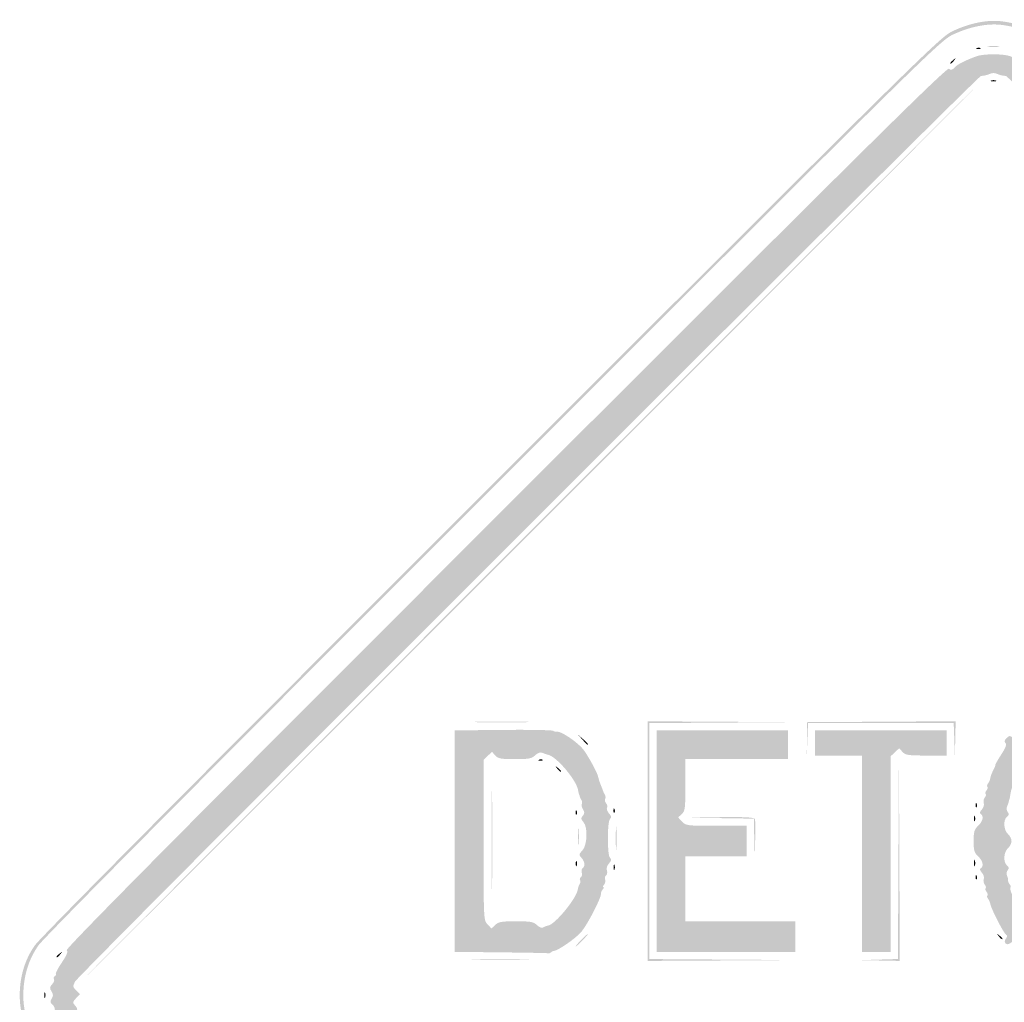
# Model space of a CAD drawing. Header units: inches. Extents: x -25.4 to 25.5, y -25.8 to 25.5.
# Tile 3 of 4: x -25.4 to 0.3, y -0.2 to 25.5. Entities that reach past the tile are written whole.
import ezdxf

# ---------------------------------------------------------------- set-up
doc = ezdxf.new("R2010")
doc.units = ezdxf.units.IN
doc.header["$MEASUREMENT"] = 0

msp = doc.modelspace()

# ---------------------------------------------------------------- hatches: boundary and pattern name
h = msp.add_hatch(color=7)
edge = h.paths.add_edge_path()
edge.add_spline(control_points=[(-0.212, -25.424), (-0.484, -25.386), (-0.873, -25.258), (-1.153, -25.114), (-1.398, -24.988), (-2.986, -23.418), (-13.203, -13.202), (-24.298, -2.108), (-24.98, -1.416), (-25.136, -1.106), (-25.351, -0.677), (-25.431, -0.377), (-25.43, 0), (-25.429, 0.491), (-25.292, 0.939), (-25.031, 1.305), (-24.888, 1.507), (-20.522, 5.905), (-13.097, 13.326), (-1.423, 24.994), (-1.387, 25.03), (-1.035, 25.191), (-0.609, 25.387), (-0.164, 25.475), (0.195, 25.435), (0.636, 25.386), (1.087, 25.212), (1.391, 24.975), (1.848, 24.619), (24.951, 1.466), (25.115, 1.2), (25.265, 0.958), (25.381, 0.578), (25.434, 0.165), (25.475, -0.163), (25.356, -0.682), (25.145, -1.094), (24.98, -1.417), (24.36, -2.046), (13.203, -13.203), (2.14, -24.266), (1.415, -24.98), (1.106, -25.137), (0.677, -25.354), (0.133, -25.472), (-0.212, -25.424)], knot_values=[0, 0, 0, 0, 1, 1, 1, 2, 2, 2, 3, 3, 3, 4, 4, 4, 5, 5, 5, 6, 6, 6, 7, 7, 7, 8, 8, 8, 9, 9, 9, 10, 10, 10, 11, 11, 11, 12, 12, 12, 13, 13, 13, 14, 14, 14, 15, 15, 15, 15], degree=3, periodic=0)
edge = h.paths.add_edge_path(flags=0)
edge.add_spline(control_points=[(0.541, -25.26), (0.671, -25.232), (0.925, -25.134), (1.106, -25.043), (1.415, -24.886), (2.137, -24.174), (13.156, -13.156), (24.268, -2.044), (24.885, -1.417), (25.051, -1.094), (25.262, -0.682), (25.381, -0.163), (25.34, 0.165), (25.287, 0.578), (25.17, 0.958), (25.021, 1.2), (24.857, 1.466), (1.848, 24.525), (1.391, 24.88), (1.087, 25.118), (0.636, 25.291), (0.195, 25.341), (-0.164, 25.381), (-0.609, 25.293), (-1.035, 25.097), (-1.387, 24.936), (-1.423, 24.9), (-13.05, 13.279), (-20.444, 5.888), (-24.794, 1.507), (-24.937, 1.305), (-25.198, 0.939), (-25.335, 0.491), (-25.336, 0), (-25.337, -0.377), (-25.257, -0.677), (-25.042, -1.106), (-24.886, -1.416), (-24.206, -2.105), (-13.156, -13.155), (-0.527, -25.783), (-1.291, -25.047), (-0.612, -25.238), (-0.157, -25.365), (0.034, -25.369), (0.541, -25.26)], knot_values=[0, 0, 0, 0, 1, 1, 1, 2, 2, 2, 3, 3, 3, 4, 4, 4, 5, 5, 5, 6, 6, 6, 7, 7, 7, 8, 8, 8, 9, 9, 9, 10, 10, 10, 11, 11, 11, 12, 12, 12, 13, 13, 13, 14, 14, 14, 15, 15, 15, 15], degree=3, periodic=0)
h = msp.add_hatch(color=7)
edge = h.paths.add_edge_path()
edge.add_spline(control_points=[(-0.432, 24.735), (-0.398, 24.749), (-0.358, 24.747), (-0.342, 24.731), (-0.326, 24.716), (-0.354, 24.705), (-0.404, 24.707), (-0.459, 24.709), (-0.47, 24.72), (-0.432, 24.735)], knot_values=[0, 0, 0, 0, 1, 1, 1, 2, 2, 2, 3, 3, 3, 3], degree=3, periodic=0)
h = msp.add_hatch(color=7)
edge = h.paths.add_edge_path()
edge.add_spline(control_points=[(-0.129, 24.784), (-0.058, 24.795), (0.058, 24.795), (0.129, 24.784), (0.201, 24.773), (0.142, 24.764), (0, 24.764), (-0.142, 24.764), (-0.201, 24.773), (-0.129, 24.784)], knot_values=[0, 0, 0, 0, 1, 1, 1, 2, 2, 2, 3, 3, 3, 3], degree=3, periodic=0)
h = msp.add_hatch(color=7)
edge = h.paths.add_edge_path()
edge.add_spline(control_points=[(-0.142, -24.631), (-0.204, -24.566), (-0.287, -24.515), (-0.327, -24.519), (-0.367, -24.523), (-0.416, -24.521), (-0.435, -24.514), (-0.455, -24.508), (-0.486, -24.5), (-0.506, -24.497), (-0.791, -24.447), (-1.468, -23.784), (-12.667, -12.579), (-22.835, -2.406), (-24.29, -0.932), (-24.395, -0.706), (-24.46, -0.563), (-24.514, -0.413), (-24.514, -0.37), (-24.515, -0.328), (-24.546, -0.268), (-24.583, -0.237), (-24.638, -0.192), (-24.64, -0.162), (-24.595, -0.09), (-24.551, -0.019), (-24.552, 0.021), (-24.601, 0.099), (-24.653, 0.182), (-24.65, 0.21), (-24.584, 0.284), (-24.541, 0.332), (-24.519, 0.392), (-24.534, 0.417), (-24.55, 0.443), (-24.542, 0.478), (-24.515, 0.494), (-24.488, 0.511), (-24.475, 0.539), (-24.487, 0.557), (-24.498, 0.575), (-24.427, 0.71), (-24.328, 0.856), (-24.198, 1.05), (-24.164, 1.136), (-24.202, 1.174), (-24.24, 1.212), (-21.139, 4.341), (-12.742, 12.738), (-3.312, 22.168), (-1.218, 24.239), (-1.163, 24.194), (-1.111, 24.15), (-1.08, 24.157), (-1.017, 24.226), (-0.943, 24.309), (-0.77, 24.397), (-0.447, 24.519), (-0.266, 24.588), (0.267, 24.588), (0.438, 24.52), (0.511, 24.491), (0.588, 24.468), (0.61, 24.468), (0.632, 24.468), (0.756, 24.396), (0.886, 24.309), (1.058, 24.193), (1.136, 24.164), (1.174, 24.202), (1.212, 24.24), (4.341, 21.139), (12.74, 12.74), (21.138, 4.341), (24.24, 1.212), (24.202, 1.174), (24.164, 1.136), (24.198, 1.05), (24.328, 0.856), (24.427, 0.71), (24.498, 0.575), (24.487, 0.557), (24.475, 0.539), (24.488, 0.511), (24.515, 0.494), (24.542, 0.478), (24.55, 0.443), (24.534, 0.417), (24.519, 0.392), (24.541, 0.332), (24.584, 0.284), (24.65, 0.21), (24.653, 0.182), (24.601, 0.099), (24.552, 0.021), (24.551, -0.019), (24.595, -0.09), (24.64, -0.162), (24.638, -0.192), (24.583, -0.237), (24.546, -0.268), (24.515, -0.328), (24.514, -0.37), (24.514, -0.413), (24.46, -0.563), (24.395, -0.706), (24.29, -0.932), (22.835, -2.406), (12.667, -12.579), (1.468, -23.784), (0.791, -24.447), (0.506, -24.497), (0.486, -24.5), (0.455, -24.508), (0.435, -24.514), (0.416, -24.521), (0.367, -24.523), (0.327, -24.519), (0.287, -24.515), (0.204, -24.566), (0.142, -24.631), (0.081, -24.697), (0.017, -24.75), (0, -24.75), (-0.017, -24.75), (-0.081, -24.697), (-0.142, -24.631)], knot_values=[0, 0, 0, 0, 1, 1, 1, 2, 2, 2, 3, 3, 3, 4, 4, 4, 5, 5, 5, 6, 6, 6, 7, 7, 7, 8, 8, 8, 9, 9, 9, 10, 10, 10, 11, 11, 11, 12, 12, 12, 13, 13, 13, 14, 14, 14, 15, 15, 15, 16, 16, 16, 17, 17, 17, 18, 18, 18, 19, 19, 19, 20, 20, 20, 21, 21, 21, 22, 22, 22, 23, 23, 23, 24, 24, 24, 25, 25, 25, 26, 26, 26, 27, 27, 27, 28, 28, 28, 29, 29, 29, 30, 30, 30, 31, 31, 31, 32, 32, 32, 33, 33, 33, 34, 34, 34, 35, 35, 35, 36, 36, 36, 37, 37, 37, 38, 38, 38, 39, 39, 39, 40, 40, 40, 41, 41, 41, 42, 42, 42, 42], degree=3, periodic=0)
edge = h.paths.add_edge_path(flags=0)
edge.add_spline(control_points=[(-0.062, -23.993), (-0.025, -23.957), (0.015, -23.958), (0.079, -23.999), (0.153, -24.045), (0.204, -24.038), (0.356, -23.959), (0.601, -23.831), (23.927, -0.498), (23.997, -0.311), (24.039, -0.195), (24.033, -0.158), (23.953, -0.073)], knot_values=[0, 0, 0, 0, 1, 1, 1, 2, 2, 2, 3, 3, 3, 4, 4, 4, 4], degree=3, periodic=0)
edge.add_line((23.953, -0.073), (23.858, 0.028))
edge.add_line((23.858, 0.028), (23.955, 0.125))
edge.add_spline(control_points=[(23.955, 0.125), (24.046, 0.216), (24.048, 0.232), (23.981, 0.359), (23.887, 0.535), (0.421, 23.995), (0.329, 24.004), (0.217, 24.016), (0.17, 24.027), (0.082, 24.066), (0.037, 24.085), (-0.037, 24.085), (-0.082, 24.066), (-0.17, 24.027), (-0.217, 24.016), (-0.329, 24.004), (-0.421, 23.995), (-23.887, 0.535), (-23.981, 0.359), (-24.048, 0.232), (-24.046, 0.216), (-23.955, 0.125)], knot_values=[0, 0, 0, 0, 1, 1, 1, 2, 2, 2, 3, 3, 3, 4, 4, 4, 5, 5, 5, 6, 6, 6, 7, 7, 7, 7], degree=3, periodic=0)
edge.add_line((-23.955, 0.125), (-23.858, 0.028))
edge.add_line((-23.858, 0.028), (-23.959, -0.08))
edge.add_spline(control_points=[(-23.959, -0.08), (-24.053, -0.181), (-24.055, -0.193), (-23.981, -0.274), (-23.938, -0.322), (-23.918, -0.375), (-23.936, -0.394), (-23.982, -0.439), (-0.687, -23.738), (-0.426, -23.908), (-0.198, -24.057), (-0.139, -24.07), (-0.062, -23.993)], knot_values=[0, 0, 0, 0, 1, 1, 1, 2, 2, 2, 3, 3, 3, 4, 4, 4, 4], degree=3, periodic=0)
h = msp.add_hatch(color=7)
edge = h.paths.add_edge_path()
edge.add_spline(control_points=[(-1.129, 24.344), (-1.129, 24.354), (-1.092, 24.391), (-1.047, 24.427), (-0.972, 24.485), (-0.971, 24.484), (-1.029, 24.409), (-1.091, 24.331), (-1.129, 24.306), (-1.129, 24.344)], knot_values=[0, 0, 0, 0, 1, 1, 1, 2, 2, 2, 3, 3, 3, 3], degree=3, periodic=0)
h = msp.add_hatch(color=7)
edge = h.paths.add_edge_path()
edge.add_spline(control_points=[(-12.116, 12.093), (-5.698, 18.511), (-0.436, 23.762), (-0.424, 23.762), (-0.411, 23.762), (-5.651, 18.511), (-12.069, 12.093), (-18.487, 5.675), (-23.749, 0.423), (-23.762, 0.423), (-23.775, 0.423), (-18.534, 5.675), (-12.116, 12.093)], knot_values=[0, 0, 0, 0, 1, 1, 1, 2, 2, 2, 3, 3, 3, 4, 4, 4, 4], degree=3, periodic=0)
h = msp.add_hatch(color=7)
edge = h.paths.add_edge_path()
edge.add_spline(control_points=[(-0.059, 23.887), (-0.026, 23.9), (0.026, 23.9), (0.059, 23.887), (0.091, 23.874), (0.065, 23.863), (0, 23.863), (-0.065, 23.863), (-0.091, 23.874), (-0.059, 23.887)], knot_values=[0, 0, 0, 0, 1, 1, 1, 2, 2, 2, 3, 3, 3, 3], degree=3, periodic=0)
h = msp.add_hatch(color=7)
edge = h.paths.add_edge_path()
edge.add_spline(control_points=[(1.238, 1.05), (1.225, 1.071), (1.186, 1.078), (1.153, 1.065), (1.119, 1.052), (1.077, 1.056), (1.059, 1.074), (1.042, 1.091), (1.013, 1.107), (0.996, 1.108), (0.933, 1.112), (0.57, 1.318), (0.54, 1.366), (0.519, 1.401), (0.488, 1.399), (0.441, 1.359), (0.343, 1.279), (0.243, 1.379), (0.324, 1.476), (0.364, 1.524), (0.366, 1.554), (0.33, 1.576), (0.268, 1.614), (-0.059, 2.248), (-0.08, 2.373), (-0.089, 2.422), (-0.117, 2.488), (-0.142, 2.518), (-0.167, 2.548), (-0.174, 2.586), (-0.158, 2.603), (-0.141, 2.619), (-0.152, 2.662), (-0.181, 2.697), (-0.21, 2.732), (-0.221, 2.775), (-0.205, 2.791), (-0.188, 2.808), (-0.199, 2.851), (-0.229, 2.887), (-0.259, 2.923), (-0.27, 2.988), (-0.254, 3.031), (-0.237, 3.075), (-0.258, 3.147), (-0.303, 3.197), (-0.355, 3.254), (-0.365, 3.295), (-0.332, 3.315), (-0.247, 3.368), (-0.277, 3.508), (-0.4, 3.623), (-0.501, 3.718), (-0.518, 3.775), (-0.518, 4.023), (-0.518, 4.271), (-0.501, 4.328), (-0.4, 4.423), (-0.277, 4.538), (-0.247, 4.678), (-0.332, 4.731), (-0.365, 4.751), (-0.355, 4.792), (-0.303, 4.849), (-0.258, 4.899), (-0.237, 4.971), (-0.254, 5.015), (-0.27, 5.058), (-0.259, 5.123), (-0.229, 5.159), (-0.199, 5.196), (-0.188, 5.239), (-0.205, 5.255), (-0.221, 5.271), (-0.21, 5.314), (-0.181, 5.349), (-0.152, 5.384), (-0.141, 5.427), (-0.158, 5.443), (-0.174, 5.46), (-0.167, 5.498), (-0.142, 5.528), (-0.117, 5.558), (-0.089, 5.624), (-0.081, 5.674), (-0.073, 5.723), (-0.037, 5.817), (-0.002, 5.882), (0.034, 5.946), (0.057, 6.006), (0.05, 6.014), (0.043, 6.022), (0.111, 6.142), (0.201, 6.281), (0.319, 6.462), (0.35, 6.548), (0.314, 6.584), (0.277, 6.621), (0.285, 6.658), (0.343, 6.715), (0.398, 6.77), (0.438, 6.78), (0.472, 6.746), (0.505, 6.713), (0.598, 6.735), (0.77, 6.819), (1.193, 7.025), (1.267, 7.05), (1.367, 7.024), (1.429, 7.008), (1.505, 7.038), (1.579, 7.107)], knot_values=[0, 0, 0, 0, 1, 1, 1, 2, 2, 2, 3, 3, 3, 4, 4, 4, 5, 5, 5, 6, 6, 6, 7, 7, 7, 8, 8, 8, 9, 9, 9, 10, 10, 10, 11, 11, 11, 12, 12, 12, 13, 13, 13, 14, 14, 14, 15, 15, 15, 16, 16, 16, 17, 17, 17, 18, 18, 18, 19, 19, 19, 20, 20, 20, 21, 21, 21, 22, 22, 22, 23, 23, 23, 24, 24, 24, 25, 25, 25, 26, 26, 26, 27, 27, 27, 28, 28, 28, 29, 29, 29, 30, 30, 30, 31, 31, 31, 32, 32, 32, 33, 33, 33, 34, 34, 34, 35, 35, 35, 36, 36, 36, 37, 37, 37, 37], degree=3, periodic=0)
edge.add_line((1.579, 7.107), (1.694, 7.216))
edge.add_line((1.694, 7.216), (1.809, 7.107))
edge.add_spline(control_points=[(1.809, 7.107), (1.883, 7.038), (1.959, 7.008), (2.021, 7.024), (2.074, 7.038), (2.13, 7.029), (2.144, 7.005), (2.159, 6.981), (2.196, 6.965), (2.227, 6.97), (2.331, 6.987), (2.721, 6.783), (2.908, 6.614), (3.059, 6.477), (3.431, 5.853), (3.463, 5.682), (3.467, 5.662), (3.475, 5.636), (3.482, 5.623), (3.488, 5.61), (3.499, 5.578), (3.505, 5.552), (3.512, 5.526), (3.522, 5.489), (3.529, 5.47), (3.535, 5.451), (3.537, 5.417), (3.533, 5.394), (3.529, 5.372), (3.549, 5.326), (3.578, 5.291), (3.607, 5.256), (3.617, 5.204), (3.6, 5.176), (3.582, 5.148), (3.591, 5.097), (3.62, 5.062), (3.648, 5.028), (3.658, 4.964), (3.642, 4.921), (3.624, 4.876), (3.647, 4.804), (3.696, 4.75), (3.761, 4.678), (3.768, 4.643), (3.726, 4.601), (3.69, 4.565), (3.67, 4.366), (3.67, 4.047), (3.67, 3.727), (3.69, 3.528), (3.726, 3.492), (3.768, 3.45), (3.761, 3.415), (3.696, 3.344), (3.64, 3.281), (3.622, 3.212), (3.641, 3.134), (3.657, 3.069), (3.648, 3.003), (3.62, 2.986), (3.592, 2.969), (3.582, 2.923), (3.597, 2.883), (3.612, 2.844), (3.601, 2.782), (3.571, 2.747), (3.542, 2.711), (3.533, 2.682), (3.553, 2.682), (3.572, 2.682), (3.563, 2.653), (3.533, 2.616), (3.503, 2.58), (3.482, 2.533), (3.486, 2.511), (3.49, 2.488), (3.488, 2.454), (3.482, 2.435), (3.475, 2.416), (3.467, 2.384), (3.463, 2.364), (3.458, 2.345), (3.426, 2.276), (3.39, 2.212), (3.354, 2.147), (3.331, 2.087), (3.338, 2.079), (3.345, 2.071), (3.274, 1.941), (3.181, 1.789), (3.015, 1.521), (2.565, 1.089), (2.509, 1.145), (2.494, 1.16), (2.437, 1.148), (2.382, 1.118), (2.327, 1.088), (2.261, 1.06), (2.235, 1.056), (2.209, 1.053), (2.177, 1.045), (2.164, 1.039), (2.093, 1.008), (1.258, 1.018), (1.238, 1.05)], knot_values=[0, 0, 0, 0, 1, 1, 1, 2, 2, 2, 3, 3, 3, 4, 4, 4, 5, 5, 5, 6, 6, 6, 7, 7, 7, 8, 8, 8, 9, 9, 9, 10, 10, 10, 11, 11, 11, 12, 12, 12, 13, 13, 13, 14, 14, 14, 15, 15, 15, 16, 16, 16, 17, 17, 17, 18, 18, 18, 19, 19, 19, 20, 20, 20, 21, 21, 21, 22, 22, 22, 23, 23, 23, 24, 24, 24, 25, 25, 25, 26, 26, 26, 27, 27, 27, 28, 28, 28, 29, 29, 29, 30, 30, 30, 31, 31, 31, 32, 32, 32, 33, 33, 33, 34, 34, 34, 35, 35, 35, 35], degree=3, periodic=0)
edge = h.paths.add_edge_path(flags=0)
edge.add_spline(control_points=[(1.92, 1.656), (1.951, 1.687), (1.976, 1.697), (1.976, 1.679), (1.976, 1.66), (2.057, 1.686), (2.155, 1.736), (2.486, 1.905), (2.898, 2.447), (2.941, 2.77), (2.95, 2.838), (2.963, 2.904), (2.968, 2.917), (2.974, 2.93), (2.983, 2.962), (2.988, 2.988), (2.993, 3.014), (3.013, 3.072), (3.033, 3.118), (3.053, 3.165), (3.046, 3.229), (3.016, 3.265), (2.976, 3.313), (2.981, 3.343), (3.034, 3.387), (3.137, 3.473), (3.124, 3.733), (3.011, 3.835), (2.96, 3.882), (2.917, 3.966), (2.917, 4.023), (2.917, 4.08), (2.96, 4.164), (3.011, 4.211), (3.124, 4.313), (3.137, 4.573), (3.034, 4.659), (2.978, 4.705), (2.975, 4.732), (3.02, 4.786), (3.064, 4.839), (3.064, 4.874), (3.019, 4.946), (2.987, 4.997), (2.973, 5.057), (2.987, 5.08), (3.001, 5.103), (2.991, 5.136), (2.964, 5.152), (2.938, 5.169), (2.929, 5.203), (2.944, 5.228), (2.96, 5.253), (2.947, 5.305), (2.916, 5.343), (2.884, 5.38), (2.872, 5.411), (2.889, 5.411), (2.952, 5.411), (2.714, 5.806), (2.532, 6.004), (2.317, 6.237), (2.047, 6.42), (1.98, 6.378), (1.956, 6.363), (1.922, 6.372), (1.906, 6.398), (1.89, 6.425), (1.794, 6.446), (1.694, 6.446), (1.593, 6.446), (1.498, 6.425), (1.482, 6.398), (1.465, 6.372), (1.432, 6.363), (1.407, 6.378), (1.34, 6.42), (1.071, 6.237), (0.856, 6.004), (0.646, 5.775), (0.472, 5.467), (0.446, 5.276), (0.437, 5.208), (0.425, 5.142), (0.42, 5.129), (0.414, 5.116), (0.405, 5.084), (0.4, 5.058), (0.395, 5.032), (0.375, 4.974), (0.355, 4.928), (0.334, 4.881), (0.342, 4.818), (0.372, 4.782), (0.412, 4.733), (0.407, 4.703), (0.353, 4.659), (0.25, 4.573), (0.264, 4.313), (0.376, 4.211), (0.428, 4.164), (0.471, 4.08), (0.471, 4.023), (0.471, 3.966), (0.428, 3.882), (0.376, 3.835), (0.264, 3.733), (0.25, 3.473), (0.353, 3.387), (0.407, 3.343), (0.412, 3.313), (0.372, 3.265), (0.342, 3.228), (0.334, 3.165), (0.355, 3.118), (0.375, 3.072), (0.387, 3.017), (0.382, 2.995), (0.377, 2.973), (0.395, 2.928), (0.421, 2.896), (0.448, 2.864), (0.458, 2.826), (0.443, 2.811), (0.396, 2.764), (0.606, 2.346), (0.786, 2.127), (0.962, 1.911), (1.349, 1.632), (1.415, 1.673), (1.436, 1.685), (1.465, 1.674), (1.482, 1.648), (1.523, 1.581), (1.851, 1.588), (1.92, 1.656)], knot_values=[0, 0, 0, 0, 1, 1, 1, 2, 2, 2, 3, 3, 3, 4, 4, 4, 5, 5, 5, 6, 6, 6, 7, 7, 7, 8, 8, 8, 9, 9, 9, 10, 10, 10, 11, 11, 11, 12, 12, 12, 13, 13, 13, 14, 14, 14, 15, 15, 15, 16, 16, 16, 17, 17, 17, 18, 18, 18, 19, 19, 19, 20, 20, 20, 21, 21, 21, 22, 22, 22, 23, 23, 23, 24, 24, 24, 25, 25, 25, 26, 26, 26, 27, 27, 27, 28, 28, 28, 29, 29, 29, 30, 30, 30, 31, 31, 31, 32, 32, 32, 33, 33, 33, 34, 34, 34, 35, 35, 35, 36, 36, 36, 37, 37, 37, 38, 38, 38, 39, 39, 39, 40, 40, 40, 41, 41, 41, 42, 42, 42, 43, 43, 43, 44, 44, 44, 45, 45, 45, 45], degree=3, periodic=0)
h = msp.add_hatch(color=7)
edge = h.paths.add_edge_path()
edge.add_spline(control_points=[(-13.469, 7.14), (-13.126, 7.148), (-12.565, 7.148), (-12.222, 7.14), (-11.879, 7.132), (-12.16, 7.126), (-12.846, 7.126), (-13.531, 7.126), (-13.812, 7.132), (-13.469, 7.14)], knot_values=[0, 0, 0, 0, 1, 1, 1, 2, 2, 2, 3, 3, 3, 3], degree=3, periodic=0)
for points in [[(-9.034, 4.023), (-9.034, 7.152), (-7.187, 7.141), (-5.341, 7.13), (-7.164, 7.117), (-8.987, 7.104), (-8.987, 4.023), (-8.987, 0.942), (-7.07, 0.929), (-5.152, 0.916), (-7.093, 0.905), (-9.034, 0.894), (-9.034, 4.023)], [(-4.873, 6.705), (-4.87, 7.129), (-2.929, 7.141), (-0.988, 7.153), (-0.998, 6.694), (-1.008, 6.235), (-1.023, 6.67), (-1.039, 7.105), (-2.941, 7.105), (-4.843, 7.105), (-4.859, 6.693), (-4.875, 6.282), (-4.873, 6.705)], [(-2.977, 0.929), (-2.495, 0.944), (-2.482, 3.613), (-2.47, 6.282), (-2.458, 3.588), (-2.447, 0.894), (-2.953, 0.904), (-3.458, 0.914), (-2.977, 0.929)]]:
    msp.add_hatch(color=7).paths.add_polyline_path(points)
h = msp.add_hatch(color=7)
edge = h.paths.add_edge_path()
edge.add_line((-12.857, 1.117), (-14.069, 1.131))
edge.add_line((-14.069, 1.131), (-14.069, 4.022))
edge.add_line((-14.069, 4.022), (-14.069, 6.914))
edge.add_line((-14.069, 6.914), (-12.81, 6.927))
edge.add_spline(control_points=[(-12.81, 6.927), (-12.118, 6.934), (-11.527, 6.924), (-11.498, 6.903), (-11.468, 6.883), (-11.426, 6.872), (-11.404, 6.88), (-11.305, 6.912), (-10.82, 6.578), (-10.691, 6.389), (-10.527, 6.149), (-10.339, 5.794), (-10.32, 5.688), (-10.313, 5.646), (-10.282, 5.551), (-10.251, 5.476), (-10.22, 5.402), (-10.193, 5.33), (-10.19, 5.317), (-10.188, 5.304), (-10.169, 5.267), (-10.148, 5.235), (-10.128, 5.202), (-10.125, 5.154), (-10.141, 5.127), (-10.158, 5.1), (-10.147, 5.048), (-10.116, 5.011), (-10.086, 4.975), (-10.076, 4.921), (-10.093, 4.893), (-10.111, 4.864), (-10.088, 4.799), (-10.042, 4.748), (-9.978, 4.678), (-9.972, 4.643), (-10.014, 4.601), (-10.049, 4.566), (-10.069, 4.377), (-10.069, 4.094), (-10.069, 3.81), (-10.049, 3.621), (-10.014, 3.587), (-9.972, 3.544), (-9.978, 3.51), (-10.042, 3.439), (-10.093, 3.382), (-10.114, 3.312), (-10.095, 3.254), (-10.079, 3.203), (-10.089, 3.146), (-10.118, 3.128), (-10.146, 3.111), (-10.158, 3.064), (-10.142, 3.024), (-10.127, 2.985), (-10.139, 2.923), (-10.168, 2.888), (-10.198, 2.852), (-10.206, 2.823), (-10.187, 2.823), (-10.168, 2.823), (-10.177, 2.794), (-10.206, 2.758), (-10.236, 2.721), (-10.256, 2.674), (-10.25, 2.652), (-10.228, 2.572), (-10.591, 1.863), (-10.757, 1.661), (-10.899, 1.487), (-11.38, 1.154), (-11.489, 1.153), (-11.506, 1.153), (-11.536, 1.137), (-11.556, 1.118), (-11.575, 1.098), (-11.603, 1.087), (-11.618, 1.093), (-11.633, 1.099), (-12.191, 1.11), (-12.857, 1.117)], knot_values=[0, 0, 0, 0, 1, 1, 1, 2, 2, 2, 3, 3, 3, 4, 4, 4, 5, 5, 5, 6, 6, 6, 7, 7, 7, 8, 8, 8, 9, 9, 9, 10, 10, 10, 11, 11, 11, 12, 12, 12, 13, 13, 13, 14, 14, 14, 15, 15, 15, 16, 16, 16, 17, 17, 17, 18, 18, 18, 19, 19, 19, 20, 20, 20, 21, 21, 21, 22, 22, 22, 23, 23, 23, 24, 24, 24, 25, 25, 25, 26, 26, 26, 27, 27, 27, 27], degree=3, periodic=0)
edge = h.paths.add_edge_path(flags=0)
edge.add_spline(control_points=[(-12.469, 1.929), (-12.086, 1.929), (-12.014, 1.916), (-11.923, 1.83), (-11.856, 1.767), (-11.795, 1.745), (-11.755, 1.77), (-11.721, 1.791), (-11.663, 1.813), (-11.627, 1.819), (-11.449, 1.846), (-10.894, 2.521), (-10.857, 2.755), (-10.85, 2.805), (-10.827, 2.873), (-10.806, 2.906), (-10.786, 2.938), (-10.782, 2.984), (-10.797, 3.008), (-10.812, 3.032), (-10.801, 3.066), (-10.774, 3.083), (-10.747, 3.1), (-10.737, 3.152), (-10.752, 3.2), (-10.767, 3.247), (-10.757, 3.299), (-10.73, 3.316), (-10.657, 3.361), (-10.671, 3.487), (-10.759, 3.585), (-10.833, 3.666), (-10.831, 3.678), (-10.736, 3.78), (-10.605, 3.918), (-10.59, 4.39), (-10.711, 4.524), (-10.776, 4.596), (-10.778, 4.622), (-10.726, 4.685), (-10.676, 4.745), (-10.675, 4.779), (-10.721, 4.852), (-10.752, 4.903), (-10.766, 4.965), (-10.751, 4.99), (-10.735, 5.014), (-10.739, 5.061), (-10.76, 5.094), (-10.78, 5.126), (-10.8, 5.168), (-10.804, 5.188), (-10.808, 5.207), (-10.815, 5.228), (-10.82, 5.235), (-10.825, 5.241), (-10.839, 5.298), (-10.85, 5.362), (-10.9, 5.629), (-11.415, 6.234), (-11.632, 6.278), (-11.665, 6.285), (-11.731, 6.307), (-11.777, 6.328), (-11.836, 6.353), (-11.895, 6.333), (-11.969, 6.264), (-12.061, 6.177), (-12.132, 6.164), (-12.5, 6.164), (-12.866, 6.164), (-12.937, 6.177), (-13.011, 6.259)], knot_values=[0, 0, 0, 0, 1, 1, 1, 2, 2, 2, 3, 3, 3, 4, 4, 4, 5, 5, 5, 6, 6, 6, 7, 7, 7, 8, 8, 8, 9, 9, 9, 10, 10, 10, 11, 11, 11, 12, 12, 12, 13, 13, 13, 14, 14, 14, 15, 15, 15, 16, 16, 16, 17, 17, 17, 18, 18, 18, 19, 19, 19, 20, 20, 20, 21, 21, 21, 22, 22, 22, 23, 23, 23, 24, 24, 24, 24], degree=3, periodic=0)
edge.add_line((-13.011, 6.259), (-13.097, 6.354))
edge.add_line((-13.097, 6.354), (-13.206, 6.251))
edge.add_line((-13.206, 6.251), (-13.316, 6.148))
edge.add_line((-13.316, 6.148), (-13.316, 4.053))
edge.add_spline(control_points=[(-13.316, 4.053), (-13.316, 1.966), (-13.316, 1.958), (-13.214, 1.85)], knot_values=[0, 0, 0, 0, 1, 1, 1, 1], degree=3, periodic=0)
edge.add_line((-13.214, 1.85), (-13.111, 1.74))
edge.add_line((-13.111, 1.74), (-13.011, 1.835))
edge.add_spline(control_points=[(-13.011, 1.835), (-12.925, 1.915), (-12.846, 1.929), (-12.469, 1.929)], knot_values=[0, 0, 0, 0, 1, 1, 1, 1], degree=3, periodic=0)
h = msp.add_hatch(color=7)
edge = h.paths.add_edge_path()
edge.add_line((-10.732, 6.67), (-10.846, 6.799))
edge.add_line((-10.846, 6.799), (-10.716, 6.685))
edge.add_spline(control_points=[(-10.716, 6.685), (-10.595, 6.579), (-10.565, 6.54), (-10.602, 6.54), (-10.611, 6.54), (-10.669, 6.599), (-10.732, 6.67)], knot_values=[0, 0, 0, 0, 1, 1, 1, 2, 2, 2, 2], degree=3, periodic=0)
h = msp.add_hatch(color=7)
edge = h.paths.add_edge_path()
edge.add_line((-8.799, 4.023), (-8.799, 6.917))
edge.add_line((-8.799, 6.917), (-7.082, 6.917))
edge.add_line((-7.082, 6.917), (-5.364, 6.917))
edge.add_line((-5.364, 6.917), (-5.364, 6.54))
edge.add_line((-5.364, 6.54), (-5.364, 6.164))
edge.add_line((-5.364, 6.164), (-6.705, 6.164))
edge.add_line((-6.705, 6.164), (-8.046, 6.164))
edge.add_line((-8.046, 6.164), (-8.046, 5.489))
edge.add_spline(control_points=[(-8.046, 5.489), (-8.046, 4.872), (-8.054, 4.807), (-8.141, 4.728)], knot_values=[0, 0, 0, 0, 1, 1, 1, 1], degree=3, periodic=0)
edge.add_line((-8.141, 4.728), (-8.236, 4.642))
edge.add_line((-8.236, 4.642), (-8.133, 4.533))
edge.add_spline(control_points=[(-8.133, 4.533), (-8.033, 4.426), (-8.006, 4.423), (-7.238, 4.423)], knot_values=[0, 0, 0, 0, 1, 1, 1, 1], degree=3, periodic=0)
edge.add_line((-7.238, 4.423), (-6.446, 4.423))
edge.add_line((-6.446, 4.423), (-6.446, 4.023))
edge.add_line((-6.446, 4.023), (-6.446, 3.623))
edge.add_line((-6.446, 3.623), (-7.246, 3.623))
edge.add_line((-7.246, 3.623), (-8.046, 3.623))
edge.add_line((-8.046, 3.623), (-8.046, 2.776))
edge.add_line((-8.046, 2.776), (-8.046, 1.929))
edge.add_line((-8.046, 1.929), (-6.611, 1.929))
edge.add_line((-6.611, 1.929), (-5.176, 1.929))
edge.add_line((-5.176, 1.929), (-5.176, 1.529))
edge.add_line((-5.176, 1.529), (-5.176, 1.129))
edge.add_line((-5.176, 1.129), (-6.987, 1.129))
edge.add_line((-6.987, 1.129), (-8.799, 1.129))
edge.add_line((-8.799, 1.129), (-8.799, 4.023))
h = msp.add_hatch(color=7)
edge = h.paths.add_edge_path()
edge.add_line((-3.435, 3.694), (-3.435, 6.258))
edge.add_line((-3.435, 6.258), (-4.047, 6.258))
edge.add_line((-4.047, 6.258), (-4.658, 6.258))
edge.add_line((-4.658, 6.258), (-4.658, 6.587))
edge.add_line((-4.658, 6.587), (-4.658, 6.917))
edge.add_line((-4.658, 6.917), (-2.941, 6.917))
edge.add_line((-2.941, 6.917), (-1.223, 6.917))
edge.add_line((-1.223, 6.917), (-1.223, 6.587))
edge.add_line((-1.223, 6.587), (-1.223, 6.258))
edge.add_line((-1.223, 6.258), (-1.757, 6.258))
edge.add_spline(control_points=[(-1.757, 6.258), (-2.233, 6.258), (-2.3, 6.268), (-2.377, 6.353)], knot_values=[0, 0, 0, 0, 1, 1, 1, 1], degree=3, periodic=0)
edge.add_line((-2.377, 6.353), (-2.463, 6.448))
edge.add_line((-2.463, 6.448), (-2.572, 6.345))
edge.add_line((-2.572, 6.345), (-2.682, 6.242))
edge.add_line((-2.682, 6.242), (-2.682, 3.685))
edge.add_line((-2.682, 3.685), (-2.682, 1.129))
edge.add_line((-2.682, 1.129), (-3.058, 1.129))
edge.add_line((-3.058, 1.129), (-3.435, 1.129))
edge.add_line((-3.435, 1.129), (-3.435, 3.694))
h = msp.add_hatch(color=7)
edge = h.paths.add_edge_path()
edge.add_spline(control_points=[(-11.866, 6.149), (-11.832, 6.163), (-11.792, 6.161), (-11.776, 6.145), (-11.76, 6.13), (-11.788, 6.119), (-11.838, 6.121), (-11.893, 6.123), (-11.904, 6.134), (-11.866, 6.149)], knot_values=[0, 0, 0, 0, 1, 1, 1, 2, 2, 2, 3, 3, 3, 3], degree=3, periodic=0)
h = msp.add_hatch(color=7)
edge = h.paths.add_edge_path()
edge.add_spline(control_points=[(-11.393, 5.917), (-11.451, 5.992), (-11.45, 5.993), (-11.375, 5.935), (-11.297, 5.873), (-11.272, 5.835), (-11.311, 5.835), (-11.32, 5.835), (-11.357, 5.872), (-11.393, 5.917)], knot_values=[0, 0, 0, 0, 1, 1, 1, 2, 2, 2, 3, 3, 3, 3], degree=3, periodic=0)
h = msp.add_hatch(color=7)
edge = h.paths.add_edge_path()
edge.add_spline(control_points=[(-13.106, 4.047), (-13.106, 5.224), (-13.1, 5.706), (-13.093, 5.117), (-13.085, 4.528), (-13.085, 3.565), (-13.093, 2.976), (-13.1, 2.387), (-13.106, 2.869), (-13.106, 4.047)], knot_values=[0, 0, 0, 0, 1, 1, 1, 2, 2, 2, 3, 3, 3, 3], degree=3, periodic=0)
h = msp.add_hatch(color=7)
edge = h.paths.add_edge_path()
edge.add_spline(control_points=[(-9.925, 4.827), (-9.922, 4.882), (-9.911, 4.893), (-9.896, 4.855), (-9.883, 4.821), (-9.884, 4.781), (-9.9, 4.765), (-9.915, 4.749), (-9.927, 4.777), (-9.925, 4.827)], knot_values=[0, 0, 0, 0, 1, 1, 1, 2, 2, 2, 3, 3, 3, 3], degree=3, periodic=0)
h = msp.add_hatch(color=7)
edge = h.paths.add_edge_path()
edge.add_spline(control_points=[(-0.467, 4.968), (-0.465, 5.023), (-0.453, 5.034), (-0.438, 4.996), (-0.425, 4.963), (-0.426, 4.922), (-0.442, 4.906), (-0.458, 4.891), (-0.469, 4.918), (-0.467, 4.968)], knot_values=[0, 0, 0, 0, 1, 1, 1, 2, 2, 2, 3, 3, 3, 3], degree=3, periodic=0)
h = msp.add_hatch(color=7)
edge = h.paths.add_edge_path()
edge.add_spline(control_points=[(-10.913, 4.78), (-10.91, 4.835), (-10.899, 4.846), (-10.884, 4.808), (-10.871, 4.774), (-10.872, 4.734), (-10.888, 4.718), (-10.904, 4.702), (-10.915, 4.73), (-10.913, 4.78)], knot_values=[0, 0, 0, 0, 1, 1, 1, 2, 2, 2, 3, 3, 3, 3], degree=3, periodic=0)
h = msp.add_hatch(color=7)
edge = h.paths.add_edge_path()
edge.add_line((-6.248, 4.104), (-6.258, 4.609))
edge.add_line((-6.258, 4.609), (-7.164, 4.623))
edge.add_line((-7.164, 4.623), (-8.07, 4.637))
edge.add_line((-8.07, 4.637), (-7.162, 4.648))
edge.add_spline(control_points=[(-7.162, 4.648), (-6.446, 4.656), (-6.25, 4.645), (-6.231, 4.596), (-6.218, 4.562), (-6.214, 4.324), (-6.223, 4.067)], knot_values=[0, 0, 0, 0, 1, 1, 1, 2, 2, 2, 2], degree=3, periodic=0)
edge.add_line((-6.223, 4.067), (-6.238, 3.6))
edge.add_line((-6.238, 3.6), (-6.248, 4.104))
h = msp.add_hatch(color=7)
edge = h.paths.add_edge_path()
edge.add_spline(control_points=[(-0.51, 4.611), (-0.51, 4.676), (-0.499, 4.702), (-0.486, 4.67), (-0.473, 4.638), (-0.473, 4.585), (-0.486, 4.552), (-0.499, 4.52), (-0.51, 4.547), (-0.51, 4.611)], knot_values=[0, 0, 0, 0, 1, 1, 1, 2, 2, 2, 3, 3, 3, 3], degree=3, periodic=0)
h = msp.add_hatch(color=7)
edge = h.paths.add_edge_path()
edge.add_spline(control_points=[(-10.853, 4.141), (-10.853, 4.335), (-10.845, 4.414), (-10.835, 4.317), (-10.825, 4.22), (-10.825, 4.061), (-10.835, 3.964), (-10.845, 3.867), (-10.853, 3.947), (-10.853, 4.141)], knot_values=[0, 0, 0, 0, 1, 1, 1, 2, 2, 2, 3, 3, 3, 3], degree=3, periodic=0)
h = msp.add_hatch(color=7)
edge = h.paths.add_edge_path()
edge.add_spline(control_points=[(-9.864, 4.094), (-9.864, 4.365), (-9.856, 4.477), (-9.847, 4.341), (-9.837, 4.205), (-9.837, 3.982), (-9.847, 3.847), (-9.856, 3.711), (-9.864, 3.822), (-9.864, 4.094)], knot_values=[0, 0, 0, 0, 1, 1, 1, 2, 2, 2, 3, 3, 3, 3], degree=3, periodic=0)
h = msp.add_hatch(color=7)
edge = h.paths.add_edge_path()
edge.add_spline(control_points=[(-10.909, 3.435), (-10.909, 3.5), (-10.898, 3.526), (-10.885, 3.494), (-10.872, 3.461), (-10.872, 3.408), (-10.885, 3.376), (-10.898, 3.344), (-10.909, 3.37), (-10.909, 3.435)], knot_values=[0, 0, 0, 0, 1, 1, 1, 2, 2, 2, 3, 3, 3, 3], degree=3, periodic=0)
h = msp.add_hatch(color=7)
edge = h.paths.add_edge_path()
edge.add_spline(control_points=[(-9.921, 3.341), (-9.921, 3.405), (-9.91, 3.432), (-9.897, 3.4), (-9.884, 3.367), (-9.884, 3.314), (-9.897, 3.282), (-9.91, 3.25), (-9.921, 3.276), (-9.921, 3.341)], knot_values=[0, 0, 0, 0, 1, 1, 1, 2, 2, 2, 3, 3, 3, 3], degree=3, periodic=0)
h = msp.add_hatch(color=7)
edge = h.paths.add_edge_path()
edge.add_spline(control_points=[(-0.508, 3.458), (-0.507, 3.536), (-0.497, 3.562), (-0.485, 3.516), (-0.473, 3.471), (-0.474, 3.407), (-0.487, 3.375), (-0.5, 3.343), (-0.509, 3.381), (-0.508, 3.458)], knot_values=[0, 0, 0, 0, 1, 1, 1, 2, 2, 2, 3, 3, 3, 3], degree=3, periodic=0)
h = msp.add_hatch(color=7)
edge = h.paths.add_edge_path()
edge.add_spline(control_points=[(-0.467, 3.086), (-0.465, 3.141), (-0.453, 3.152), (-0.438, 3.114), (-0.425, 3.08), (-0.426, 3.04), (-0.442, 3.024), (-0.458, 3.009), (-0.469, 3.036), (-0.467, 3.086)], knot_values=[0, 0, 0, 0, 1, 1, 1, 2, 2, 2, 3, 3, 3, 3], degree=3, periodic=0)
h = msp.add_hatch(color=7)
edge = h.paths.add_edge_path()
edge.add_spline(control_points=[(-10.775, 1.435), (-10.687, 1.526), (-10.605, 1.6), (-10.592, 1.6), (-10.579, 1.6), (-10.64, 1.526), (-10.728, 1.435), (-10.816, 1.345), (-10.898, 1.27), (-10.911, 1.27), (-10.924, 1.27), (-10.863, 1.345), (-10.775, 1.435)], knot_values=[0, 0, 0, 0, 1, 1, 1, 2, 2, 2, 3, 3, 3, 4, 4, 4, 4], degree=3, periodic=0)
h = msp.add_hatch(color=7)
edge = h.paths.add_edge_path()
edge.add_spline(control_points=[(0.135, 1.541), (0.077, 1.616), (0.078, 1.617), (0.153, 1.559), (0.198, 1.523), (0.235, 1.486), (0.235, 1.476), (0.235, 1.438), (0.197, 1.463), (0.135, 1.541)], knot_values=[0, 0, 0, 0, 1, 1, 1, 2, 2, 2, 3, 3, 3, 3], degree=3, periodic=0)
h = msp.add_hatch(color=7)
edge = h.paths.add_edge_path()
edge.add_spline(control_points=[(-24.468, 1.006), (-24.468, 1.016), (-24.431, 1.053), (-24.385, 1.088), (-24.311, 1.147), (-24.309, 1.145), (-24.368, 1.07), (-24.429, 0.992), (-24.468, 0.967), (-24.468, 1.006)], knot_values=[0, 0, 0, 0, 1, 1, 1, 2, 2, 2, 3, 3, 3, 3], degree=3, periodic=0)
h = msp.add_hatch(color=7)
edge = h.paths.add_edge_path()
edge.add_spline(control_points=[(-13.495, 0.929), (-13.167, 0.937), (-12.616, 0.937), (-12.272, 0.929), (-11.928, 0.921), (-12.196, 0.915), (-12.869, 0.915), (-13.542, 0.914), (-13.824, 0.921), (-13.495, 0.929)], knot_values=[0, 0, 0, 0, 1, 1, 1, 2, 2, 2, 3, 3, 3, 3], degree=3, periodic=0)
h = msp.add_hatch(color=7)
edge = h.paths.add_edge_path()
edge.add_spline(control_points=[(-24.79, 0), (-24.79, 0.065), (-24.779, 0.091), (-24.766, 0.059), (-24.753, 0.026), (-24.753, -0.026), (-24.766, -0.059), (-24.779, -0.091), (-24.79, -0.065), (-24.79, 0)], knot_values=[0, 0, 0, 0, 1, 1, 1, 2, 2, 2, 3, 3, 3, 3], degree=3, periodic=0)

doc.saveas('drawing.dxf')
